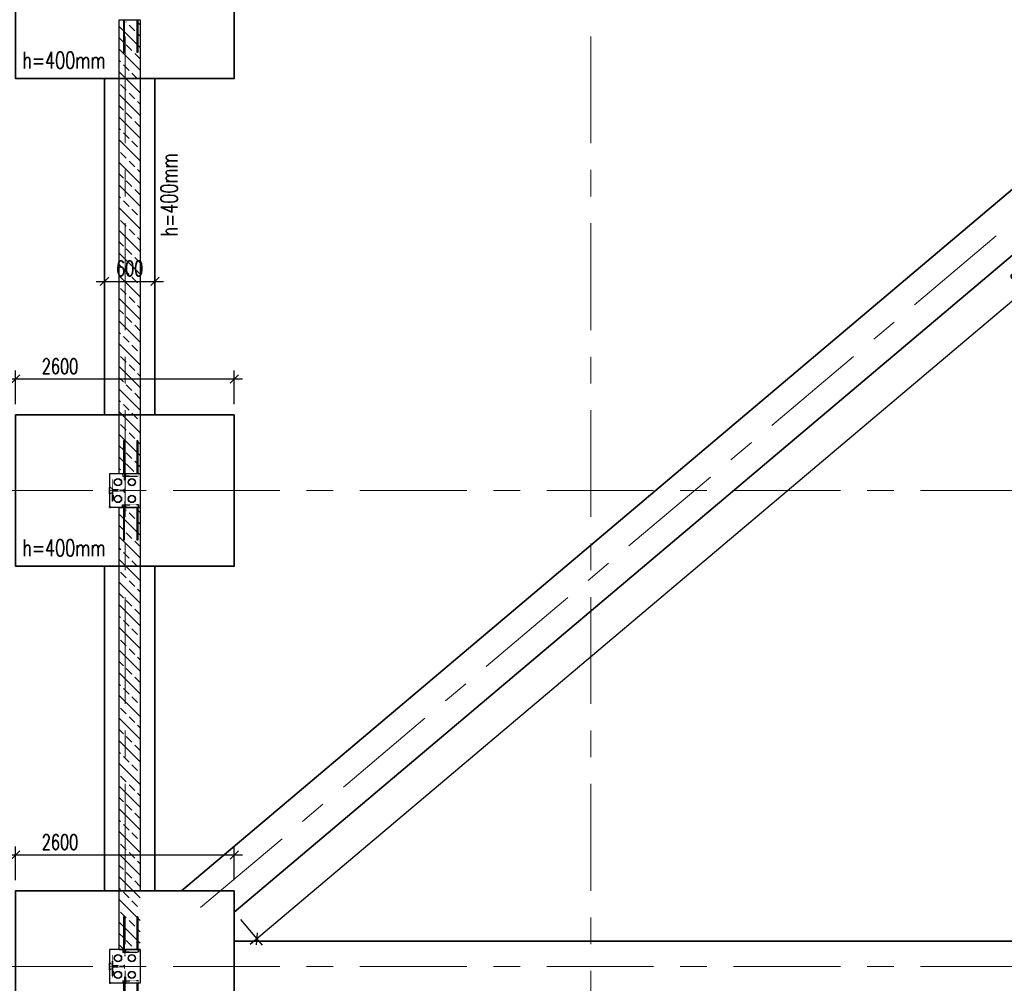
# Model space of a CAD drawing. Header units: millimetres. Extents: x 6071355 to 6728188, y -31956 to 56387.
# Tile 4 of 59: x 6083833 to 6095542, y -18377 to -6917. Entities that reach past the tile are written whole.
import ezdxf

# ---------------------------------------------------------------- set-up
doc = ezdxf.new("R2010")
doc.units = ezdxf.units.MM
doc.header["$MEASUREMENT"] = 0
doc.linetypes.add('DXK_LINE_DOT2', pattern=[3.9198, 1.9599, -1.9599])
doc.linetypes.add('Grid Line', pattern=[2222.5, 1270, -317.5, 317.5, -317.5])
doc.layers.add('A_wymiary', color=7, linetype='Continuous', lineweight=15, true_color=0x848484)
doc.layers.add('BZ_MUR_FUND', color=8, linetype='Continuous')
doc.layers.add('ELEMENTY', color=7, linetype='Continuous')
doc.layers.add('M_ŁAWY', color=3, linetype='Continuous', lineweight=35)
doc.layers.add('Standard 1350-A_01-RZUT PARTERU LUSTRO2_28_Nowe_MODO_A1_osie-1_Nr_pióra__7_Nr_pióra__7_Nr_pióra__7', color=7, linetype='Continuous', lineweight=18)
doc.styles.add('wymiar', font='romans.shx', dxfattribs={"width": 0.7})
doc.dimstyles.new('AB_100mm', dxfattribs={"dimscale": 100, "dimtxt": 1.8, "dimasz": 1, "dimexe": 1, "dimexo": 0, "dimtad": 1, "dimrnd": 1, "dimtxsty": 'wymiar', "dimblk": 'OBLIQUE', "dimcen": 2.5, "dimdle": 1, "dimclrd": 4, "dimclre": 4, "dimclrt": 3, "dimadec": 0, "dimazin": 0, "dimtfac": 1, "dimtix": 1, "dimtmove": 2, "dimatfit": 3, "dimfxl": 3, "dimfxlon": 1, "dimarcsym": 0})

# ---------------------------------------------------------------- blocks, each defined once
blk = doc.blocks.new('Part-86624973-182476 - 1482')
at = {"layer": 'ELEMENTY', "color": 1, "linetype": 'DXK_LINE_DOT2'}
for p, q in [((74830, 37720), (74820, 37720)), ((74820, 37720), (74820, 37710)), ((74830, 37710), (74820, 37710)), ((74830, 37720), (74830, 37710))]:
    blk.add_line(p, q, dxfattribs=at)
blk = doc.blocks.new('Part-86624973-182453 - 1482')
at = {"layer": 'ELEMENTY', "color": 1, "linetype": 'DXK_LINE_DOT2'}
for p, q in [((69170, 37720), (69160, 37720)), ((69160, 37720), (69160, 37710)), ((69170, 37710), (69160, 37710)), ((69170, 37720), (69170, 37710))]:
    blk.add_line(p, q, dxfattribs=at)
blk = doc.blocks.new('Part-86624973-182452 - 1482')
at = {"layer": 'ELEMENTY', "color": 2, "linetype": 'Continuous'}
for p, q in [((68770, 37355), (68770, 37720)), ((68770, 37720), (69170, 37720)), ((69170, 37355), (69170, 37720)), ((68770, 37355), (69170, 37355))]:
    blk.add_line(p, q, dxfattribs=at)
blk = doc.blocks.new('Part-86624973-182475 - 1482')
at = {"layer": 'ELEMENTY', "color": 2, "linetype": 'Continuous'}
for p, q in [((74430, 37355), (74430, 37720)), ((74430, 37720), (74830, 37720)), ((74830, 37355), (74830, 37720)), ((74430, 37355), (74830, 37355))]:
    blk.add_line(p, q, dxfattribs=at)
blk = doc.blocks.new('Part-86624973-182465 - 1482')
at = {"layer": 'ELEMENTY', "color": 1, "linetype": 'DXK_LINE_DOT2'}
for p, q in [((68800, 37565), (68770, 37565)), ((68770, 37565), (68770, 37564)), ((68770, 37564), (68799, 37564)), ((68799, 37564), (68799, 37376)), ((68800, 37375), (68800, 37565)), ((68799, 37376), (68770, 37376)), ((68770, 37376), (68770, 37375)), ((68770, 37375), (68800, 37375))]:
    blk.add_line(p, q, dxfattribs=at)
blk = doc.blocks.new('Part-86624973-182493 - 1482')
at = {"layer": 'ELEMENTY', "color": 1, "linetype": 'DXK_LINE_DOT2'}
for p, q in [((74755, 37543), (74755, 37532)), ((74755, 37543), (74815, 37543)), ((74755, 37532), (74815, 37532)), ((74815, 37543), (74815, 37532))]:
    blk.add_line(p, q, dxfattribs=at)
blk = doc.blocks.new('Part-86624973-182492 - 1482')
at = {"layer": 'ELEMENTY', "color": 1, "linetype": 'DXK_LINE_DOT2'}
for p, q in [((74755, 37543), (74755, 37532)), ((74755, 37543), (74815, 37543)), ((74755, 37532), (74815, 37532)), ((74815, 37543), (74815, 37532))]:
    blk.add_line(p, q, dxfattribs=at)
blk = doc.blocks.new('Part-86624973-182459 - 1482')
at = {"layer": 'ELEMENTY', "color": 1, "linetype": 'DXK_LINE_DOT2'}
for p, q in [((69010, 37720), (68930, 37720)), ((68930, 37715), (68930, 37720)), ((69010, 37715), (68930, 37715)), ((69010, 37715), (69010, 37720))]:
    blk.add_line(p, q, dxfattribs=at)
blk = doc.blocks.new('Part-86624973-182482 - 1482')
at = {"layer": 'ELEMENTY', "color": 1, "linetype": 'DXK_LINE_DOT2'}
for p, q in [((74670, 37720), (74590, 37720)), ((74590, 37715), (74590, 37720)), ((74670, 37715), (74590, 37715)), ((74670, 37715), (74670, 37720))]:
    blk.add_line(p, q, dxfattribs=at)
blk = doc.blocks.new('Part-86624973-182497 - 1482')
at = {"layer": 'ELEMENTY', "color": 1, "linetype": 'DXK_LINE_DOT2'}
for p, q in [((74505, 37543), (74445, 37543)), ((74445, 37532), (74445, 37543)), ((74505, 37532), (74445, 37532)), ((74505, 37532), (74505, 37543))]:
    blk.add_line(p, q, dxfattribs=at)
blk = doc.blocks.new('Part-86624973-182461 - 1482')
at = {"layer": 'ELEMENTY', "color": 1, "linetype": 'DXK_LINE_DOT2'}
for p, q in [((69095, 37685), (68845, 37685)), ((68845, 37681), (68845, 37685)), ((69095, 37681), (68845, 37681)), ((69095, 37681), (69095, 37685))]:
    blk.add_line(p, q, dxfattribs=at)
blk = doc.blocks.new('Part-86624973-182495 - 1482')
at = {"layer": 'ELEMENTY', "color": 1, "linetype": 'DXK_LINE_DOT2'}
for p, q in [((74505, 37543), (74445, 37543)), ((74445, 37532), (74445, 37543)), ((74505, 37532), (74445, 37532)), ((74505, 37532), (74505, 37543))]:
    blk.add_line(p, q, dxfattribs=at)
blk = doc.blocks.new('Part-86624973-182485 - 1482')
at = {"layer": 'ELEMENTY', "color": 2, "linetype": 'Continuous'}
for p, q in [((74685, 37676), (74685, 37680)), ((74685, 37680), (74715, 37680)), ((74685, 37676), (74715, 37676)), ((74715, 37676), (74715, 37680))]:
    blk.add_line(p, q, dxfattribs=at)
blk = doc.blocks.new('Part-86624973-182483 - 1482')
at = {"layer": 'ELEMENTY', "color": 1, "linetype": 'DXK_LINE_DOT2'}
for p, q in [((74628, 37685), (74628, 37715)), ((74628, 37715), (74632, 37715)), ((74632, 37685), (74632, 37715)), ((74628, 37685), (74632, 37685))]:
    blk.add_line(p, q, dxfattribs=at)
blk = doc.blocks.new('Part-86624973-182467 - 1482')
at = {"layer": 'ELEMENTY', "color": 2, "linetype": 'Continuous'}
for p, q in [((69155, 37528), (69155, 37547)), ((69155, 37547), (69169, 37547)), ((69169, 37528), (69155, 37528)), ((69170, 37546), (69156, 37546)), ((69156, 37546), (69156, 37529)), ((69156, 37529), (69170, 37529)), ((69170, 37551), (69169, 37551)), ((69169, 37551), (69169, 37547)), ((69169, 37524), (69169, 37528)), ((69170, 37524), (69169, 37524)), ((69170, 37551), (69170, 37546)), ((69170, 37529), (69170, 37524))]:
    blk.add_line(p, q, dxfattribs=at)
blk = doc.blocks.new('Part-86624973-182471 - 1482')
at = {"layer": 'ELEMENTY', "color": 2, "linetype": 'Continuous'}
for p, q in [((68770, 37546), (68770, 37551)), ((68770, 37551), (68771, 37551)), ((68784, 37546), (68770, 37546)), ((68770, 37524), (68770, 37529)), ((68770, 37529), (68784, 37529)), ((68771, 37524), (68770, 37524)), ((68771, 37551), (68771, 37547)), ((68771, 37547), (68785, 37547)), ((68785, 37528), (68771, 37528)), ((68771, 37524), (68771, 37528)), ((68784, 37529), (68784, 37546)), ((68785, 37547), (68785, 37528))]:
    blk.add_line(p, q, dxfattribs=at)
blk = doc.blocks.new('Part-86624973-182486 - 1482')
at = {"layer": 'ELEMENTY', "color": 1, "linetype": 'DXK_LINE_DOT2'}
for p, q in [((74800, 37565), (74800, 37375)), ((74830, 37565), (74800, 37565)), ((74801, 37376), (74801, 37564)), ((74801, 37564), (74830, 37564)), ((74830, 37564), (74830, 37565)), ((74800, 37375), (74830, 37375)), ((74830, 37376), (74801, 37376)), ((74830, 37375), (74830, 37376))]:
    blk.add_line(p, q, dxfattribs=at)
blk = doc.blocks.new('Part-86624973-182469 - 1482')
at = {"layer": 'ELEMENTY', "color": 1, "linetype": 'DXK_LINE_DOT2'}
for p, q in [((69095, 37543), (69095, 37532)), ((69095, 37543), (69155, 37543)), ((69095, 37532), (69155, 37532)), ((69155, 37543), (69155, 37532))]:
    blk.add_line(p, q, dxfattribs=at)
blk = doc.blocks.new('ReinforcementGroup-86624973-182441 - 1482')
at = {"layer": 'ELEMENTY', "color": 1, "linetype": 'Continuous'}
for p, q in [((63370, 37555), (63760, 37555)), ((63370, 37555), (63760, 37555)), ((63370, 37555), (63760, 37555)), ((63370, 37555), (63760, 37555)), ((63370, 37555), (63760, 37555)), ((63370, 37545), (63760, 37545)), ((63370, 37545), (63760, 37545)), ((63370, 37545), (63760, 37545)), ((63370, 37545), (63760, 37545)), ((63370, 37545), (63760, 37545)), ((63760, 37545), (63760, 37555)), ((63760, 37545), (63760, 37555)), ((63760, 37545), (63760, 37555)), ((63760, 37545), (63760, 37555)), ((63760, 37545), (63760, 37555)), ((63370, 37395), (63760, 37395)), ((63370, 37395), (63760, 37395)), ((63370, 37395), (63760, 37395)), ((63370, 37395), (63760, 37395)), ((63370, 37395), (63760, 37395)), ((63370, 37385), (63760, 37385)), ((63370, 37385), (63760, 37385)), ((63370, 37385), (63760, 37385)), ((63370, 37385), (63760, 37385)), ((63370, 37385), (63760, 37385)), ((63760, 37385), (63760, 37395)), ((63760, 37385), (63760, 37395)), ((63760, 37385), (63760, 37395)), ((63760, 37385), (63760, 37395)), ((63760, 37385), (63760, 37395))]:
    blk.add_line(p, q, dxfattribs=at)
blk = doc.blocks.new('Part-86624973-182454 - 1482')
at = {"layer": 'ELEMENTY', "color": 2, "linetype": 'Continuous'}
for radius, start, end in [(43.5, 22.5, 202.5), (43.5, 202.5, 22.5), (40, 157.5, 337.5), (40, 337.5, 157.5)]:
    blk.add_arc((69070, 37455), radius, start, end, dxfattribs=at)
blk = doc.blocks.new('Part-86624973-182455 - 1482')
at = {"layer": 'ELEMENTY', "color": 2, "linetype": 'Continuous'}
for radius, start, end in [(43.5, 22.5, 202.5), (43.5, 202.5, 22.5), (40, 157.5, 337.5), (40, 337.5, 157.5)]:
    blk.add_arc((68870, 37455), radius, start, end, dxfattribs=at)
blk = doc.blocks.new('Part-86624973-182456 - 1482')
at = {"layer": 'ELEMENTY', "color": 2, "linetype": 'Continuous'}
for radius, start, end in [(43.5, 22.5, 202.5), (43.5, 202.5, 22.5), (40, 157.5, 337.5), (40, 337.5, 157.5)]:
    blk.add_arc((69070, 37620), radius, start, end, dxfattribs=at)
blk = doc.blocks.new('Part-86624973-182457 - 1482')
at = {"layer": 'ELEMENTY', "color": 2, "linetype": 'Continuous'}
for radius, start, end in [(43.5, 22.5, 202.5), (43.5, 202.5, 22.5), (40, 157.5, 337.5), (40, 337.5, 157.5)]:
    blk.add_arc((68870, 37620), radius, start, end, dxfattribs=at)
blk = doc.blocks.new('Part-86624973-182458 - 1482')
at = {"layer": 'ELEMENTY', "color": 1, "linetype": 'DXK_LINE_DOT2'}
for p, q in [((68933, 37712), (68932, 37720)), ((69008, 37720), (68932, 37720)), ((68935, 37705), (68933, 37712)), ((68935, 37712), (68934, 37720)), ((68940, 37697), (68935, 37705)), ((68940, 37712), (68939, 37720)), ((68948, 37712), (68948, 37720)), ((68959, 37712), (68958, 37720)), ((68970, 37712), (68970, 37720)), ((68982, 37712), (68982, 37720)), ((68992, 37712), (68992, 37720)), ((69000, 37712), (69001, 37720)), ((69001, 37697), (69005, 37705)), ((69005, 37705), (69007, 37712)), ((69006, 37712), (69006, 37720)), ((69007, 37712), (69008, 37720)), ((68947, 37690), (68940, 37697)), ((68947, 37690), (68954, 37686)), ((68954, 37686), (68960, 37684)), ((68960, 37684), (68963, 37683)), ((68963, 37545), (68963, 37683)), ((68977, 37683), (68981, 37684)), ((68977, 37545), (68977, 37683)), ((68981, 37684), (68987, 37686)), ((68987, 37686), (68993, 37690)), ((68993, 37690), (69001, 37697)), ((68988, 37545), (68953, 37545)), ((68953, 37545), (68953, 37539)), ((68987, 37539), (68953, 37539)), ((68988, 37539), (68987, 37539)), ((68987, 37539), (68987, 37539)), ((68988, 37545), (68988, 37539))]:
    blk.add_line(p, q, dxfattribs=at)
blk = doc.blocks.new('Part-86624973-182460 - 1482')
at = {"layer": 'ELEMENTY', "color": 1, "linetype": 'DXK_LINE_DOT2'}
for p, q in [((68968, 37685), (68968, 37715)), ((68968, 37715), (68972, 37715)), ((68972, 37685), (68972, 37715)), ((68968, 37685), (68972, 37685))]:
    blk.add_line(p, q, dxfattribs=at)
blk = doc.blocks.new('Part-86624973-182462 - 1482')
at = {"layer": 'ELEMENTY', "color": 2, "linetype": 'Continuous'}
for p, q in [((69025, 37676), (69025, 37680)), ((69025, 37680), (69055, 37680)), ((69025, 37676), (69055, 37676)), ((69055, 37676), (69055, 37680))]:
    blk.add_line(p, q, dxfattribs=at)
blk = doc.blocks.new('Part-86624973-182463 - 1482')
at = {"layer": 'ELEMENTY', "color": 1, "linetype": 'DXK_LINE_DOT2'}
for p, q in [((69140, 37565), (69140, 37375)), ((69170, 37565), (69140, 37565)), ((69141, 37376), (69141, 37564)), ((69141, 37564), (69170, 37564)), ((69170, 37564), (69170, 37565)), ((69140, 37375), (69170, 37375)), ((69170, 37376), (69141, 37376)), ((69170, 37375), (69170, 37376))]:
    blk.add_line(p, q, dxfattribs=at)
blk = doc.blocks.new('ReinforcementGroup-86624973-182464 - 1482')
at = {"layer": 'ELEMENTY', "color": 1, "linetype": 'Continuous'}
for p, q in [((69170, 37555), (69560, 37555)), ((69170, 37555), (69560, 37555)), ((69170, 37555), (69560, 37555)), ((69170, 37555), (69560, 37555)), ((69170, 37555), (69560, 37555)), ((69170, 37545), (69560, 37545)), ((69170, 37545), (69560, 37545)), ((69170, 37545), (69560, 37545)), ((69170, 37545), (69560, 37545)), ((69170, 37545), (69560, 37545)), ((69560, 37545), (69560, 37555)), ((69560, 37545), (69560, 37555)), ((69560, 37545), (69560, 37555)), ((69560, 37545), (69560, 37555)), ((69560, 37545), (69560, 37555)), ((69170, 37395), (69560, 37395)), ((69170, 37395), (69560, 37395)), ((69170, 37395), (69560, 37395)), ((69170, 37395), (69560, 37395)), ((69170, 37395), (69560, 37395)), ((69170, 37385), (69560, 37385)), ((69170, 37385), (69560, 37385)), ((69170, 37385), (69560, 37385)), ((69170, 37385), (69560, 37385)), ((69170, 37385), (69560, 37385)), ((69560, 37385), (69560, 37395)), ((69560, 37385), (69560, 37395)), ((69560, 37385), (69560, 37395)), ((69560, 37385), (69560, 37395)), ((69560, 37385), (69560, 37395))]:
    blk.add_line(p, q, dxfattribs=at)
blk = doc.blocks.new('ReinforcementGroup-86624973-182466 - 1482')
at = {"layer": 'ELEMENTY', "color": 1, "linetype": 'Continuous'}
for p, q in [((68380, 37545), (68380, 37555)), ((68380, 37555), (68770, 37555)), ((68380, 37545), (68380, 37555)), ((68380, 37555), (68770, 37555)), ((68380, 37545), (68380, 37555)), ((68380, 37555), (68770, 37555)), ((68380, 37545), (68380, 37555)), ((68380, 37555), (68770, 37555)), ((68380, 37545), (68380, 37555)), ((68380, 37555), (68770, 37555)), ((68380, 37545), (68770, 37545)), ((68380, 37545), (68770, 37545)), ((68380, 37545), (68770, 37545)), ((68380, 37545), (68770, 37545)), ((68380, 37545), (68770, 37545)), ((68380, 37385), (68380, 37395)), ((68380, 37395), (68770, 37395)), ((68380, 37385), (68380, 37395)), ((68380, 37395), (68770, 37395)), ((68380, 37385), (68380, 37395)), ((68380, 37395), (68770, 37395)), ((68380, 37385), (68380, 37395)), ((68380, 37395), (68770, 37395)), ((68380, 37385), (68380, 37395)), ((68380, 37395), (68770, 37395)), ((68380, 37385), (68770, 37385)), ((68380, 37385), (68770, 37385)), ((68380, 37385), (68770, 37385)), ((68380, 37385), (68770, 37385)), ((68380, 37385), (68770, 37385))]:
    blk.add_line(p, q, dxfattribs=at)
blk = doc.blocks.new('Part-86624973-182468 - 1482')
at = {"layer": 'ELEMENTY', "color": 1, "linetype": 'DXK_LINE_DOT2'}
for p, q in [((69095, 37543), (69095, 37532)), ((69095, 37543), (69155, 37543)), ((69095, 37532), (69155, 37532)), ((69155, 37543), (69155, 37532))]:
    blk.add_line(p, q, dxfattribs=at)
blk = doc.blocks.new('Part-86624973-182470 - 1482')
at = {"layer": 'ELEMENTY', "color": 1, "linetype": 'DXK_LINE_DOT2'}
for p, q in [((69095, 37543), (69095, 37532)), ((69095, 37543), (69155, 37543)), ((69095, 37532), (69155, 37532)), ((69155, 37543), (69155, 37532))]:
    blk.add_line(p, q, dxfattribs=at)
blk = doc.blocks.new('Part-86624973-182472 - 1482')
at = {"layer": 'ELEMENTY', "color": 1, "linetype": 'DXK_LINE_DOT2'}
for p, q in [((68845, 37543), (68785, 37543)), ((68785, 37532), (68785, 37543)), ((68845, 37532), (68785, 37532)), ((68845, 37532), (68845, 37543))]:
    blk.add_line(p, q, dxfattribs=at)
blk = doc.blocks.new('Part-86624973-182473 - 1482')
at = {"layer": 'ELEMENTY', "color": 1, "linetype": 'DXK_LINE_DOT2'}
for p, q in [((68845, 37543), (68785, 37543)), ((68785, 37532), (68785, 37543)), ((68845, 37532), (68785, 37532)), ((68845, 37532), (68845, 37543))]:
    blk.add_line(p, q, dxfattribs=at)
blk = doc.blocks.new('Part-86624973-182474 - 1482')
at = {"layer": 'ELEMENTY', "color": 1, "linetype": 'DXK_LINE_DOT2'}
for p, q in [((68845, 37543), (68785, 37543)), ((68785, 37532), (68785, 37543)), ((68845, 37532), (68785, 37532)), ((68845, 37532), (68845, 37543))]:
    blk.add_line(p, q, dxfattribs=at)
blk = doc.blocks.new('Part-86624973-182477 - 1482')
at = {"layer": 'ELEMENTY', "color": 2, "linetype": 'Continuous'}
for radius, start, end in [(43.5, 22.5, 202.5), (43.5, 202.5, 22.5), (40, 157.5, 337.5), (40, 337.5, 157.5)]:
    blk.add_arc((74730, 37455), radius, start, end, dxfattribs=at)
blk = doc.blocks.new('Part-86624973-182478 - 1482')
at = {"layer": 'ELEMENTY', "color": 2, "linetype": 'Continuous'}
for radius, start, end in [(43.5, 22.5, 202.5), (43.5, 202.5, 22.5), (40, 157.5, 337.5), (40, 337.5, 157.5)]:
    blk.add_arc((74530, 37455), radius, start, end, dxfattribs=at)
blk = doc.blocks.new('Part-86624973-182479 - 1482')
at = {"layer": 'ELEMENTY', "color": 2, "linetype": 'Continuous'}
for radius, start, end in [(43.5, 22.5, 202.5), (43.5, 202.5, 22.5), (40, 157.5, 337.5), (40, 337.5, 157.5)]:
    blk.add_arc((74730, 37620), radius, start, end, dxfattribs=at)
blk = doc.blocks.new('Part-86624973-182480 - 1482')
at = {"layer": 'ELEMENTY', "color": 2, "linetype": 'Continuous'}
for radius, start, end in [(43.5, 22.5, 202.5), (43.5, 202.5, 22.5), (40, 157.5, 337.5), (40, 337.5, 157.5)]:
    blk.add_arc((74530, 37620), radius, start, end, dxfattribs=at)
blk = doc.blocks.new('Part-86624973-182481 - 1482')
at = {"layer": 'ELEMENTY', "color": 1, "linetype": 'DXK_LINE_DOT2'}
for p, q in [((74593, 37712), (74592, 37720)), ((74668, 37720), (74592, 37720)), ((74595, 37705), (74593, 37712)), ((74595, 37712), (74594, 37720)), ((74600, 37697), (74595, 37705)), ((74600, 37712), (74599, 37720)), ((74608, 37712), (74608, 37720)), ((74619, 37712), (74618, 37720)), ((74630, 37712), (74630, 37720)), ((74642, 37712), (74642, 37720)), ((74652, 37712), (74652, 37720)), ((74660, 37712), (74661, 37720)), ((74661, 37697), (74665, 37705)), ((74665, 37705), (74667, 37712)), ((74666, 37712), (74666, 37720)), ((74667, 37712), (74668, 37720)), ((74607, 37690), (74600, 37697)), ((74607, 37690), (74614, 37686)), ((74614, 37686), (74620, 37684)), ((74620, 37684), (74623, 37683)), ((74623, 37545), (74623, 37683)), ((74637, 37683), (74641, 37684)), ((74637, 37545), (74637, 37683)), ((74641, 37684), (74647, 37686)), ((74647, 37686), (74653, 37690)), ((74653, 37690), (74661, 37697)), ((74648, 37545), (74613, 37545)), ((74613, 37545), (74613, 37539)), ((74647, 37539), (74613, 37539)), ((74648, 37539), (74647, 37539)), ((74647, 37539), (74647, 37539)), ((74648, 37545), (74648, 37539))]:
    blk.add_line(p, q, dxfattribs=at)
blk = doc.blocks.new('Part-86624973-182484 - 1482')
at = {"layer": 'ELEMENTY', "color": 1, "linetype": 'DXK_LINE_DOT2'}
for p, q in [((74755, 37685), (74505, 37685)), ((74505, 37681), (74505, 37685)), ((74755, 37681), (74505, 37681)), ((74755, 37681), (74755, 37685))]:
    blk.add_line(p, q, dxfattribs=at)
blk = doc.blocks.new('ReinforcementGroup-86624973-182487 - 1482')
at = {"layer": 'ELEMENTY', "color": 1, "linetype": 'Continuous'}
for p, q in [((74830, 37555), (75220, 37555)), ((74830, 37555), (75220, 37555)), ((74830, 37555), (75220, 37555)), ((74830, 37555), (75220, 37555)), ((74830, 37555), (75220, 37555)), ((74830, 37545), (75220, 37545)), ((74830, 37545), (75220, 37545)), ((74830, 37545), (75220, 37545)), ((74830, 37545), (75220, 37545)), ((74830, 37545), (75220, 37545)), ((75220, 37545), (75220, 37555)), ((75220, 37545), (75220, 37555)), ((75220, 37545), (75220, 37555)), ((75220, 37545), (75220, 37555)), ((75220, 37545), (75220, 37555)), ((74830, 37395), (75220, 37395)), ((74830, 37395), (75220, 37395)), ((74830, 37395), (75220, 37395)), ((74830, 37395), (75220, 37395)), ((74830, 37395), (75220, 37395)), ((74830, 37385), (75220, 37385)), ((74830, 37385), (75220, 37385)), ((74830, 37385), (75220, 37385)), ((74830, 37385), (75220, 37385)), ((74830, 37385), (75220, 37385)), ((75220, 37385), (75220, 37395)), ((75220, 37385), (75220, 37395)), ((75220, 37385), (75220, 37395)), ((75220, 37385), (75220, 37395)), ((75220, 37385), (75220, 37395))]:
    blk.add_line(p, q, dxfattribs=at)
blk = doc.blocks.new('Part-86624973-182488 - 1482')
at = {"layer": 'ELEMENTY', "color": 1, "linetype": 'DXK_LINE_DOT2'}
for p, q in [((74460, 37565), (74430, 37565)), ((74430, 37565), (74430, 37564)), ((74430, 37564), (74459, 37564)), ((74459, 37564), (74459, 37376)), ((74460, 37375), (74460, 37565)), ((74459, 37376), (74430, 37376)), ((74430, 37376), (74430, 37375)), ((74430, 37375), (74460, 37375))]:
    blk.add_line(p, q, dxfattribs=at)
blk = doc.blocks.new('ReinforcementGroup-86624973-182489 - 1482')
at = {"layer": 'ELEMENTY', "color": 1, "linetype": 'Continuous'}
for p, q in [((74040, 37545), (74040, 37555)), ((74040, 37555), (74430, 37555)), ((74040, 37545), (74040, 37555)), ((74040, 37555), (74430, 37555)), ((74040, 37545), (74040, 37555)), ((74040, 37555), (74430, 37555)), ((74040, 37545), (74040, 37555)), ((74040, 37555), (74430, 37555)), ((74040, 37545), (74040, 37555)), ((74040, 37555), (74430, 37555)), ((74040, 37545), (74430, 37545)), ((74040, 37545), (74430, 37545)), ((74040, 37545), (74430, 37545)), ((74040, 37545), (74430, 37545)), ((74040, 37545), (74430, 37545)), ((74040, 37385), (74040, 37395)), ((74040, 37395), (74430, 37395)), ((74040, 37385), (74040, 37395)), ((74040, 37395), (74430, 37395)), ((74040, 37385), (74040, 37395)), ((74040, 37395), (74430, 37395)), ((74040, 37385), (74040, 37395)), ((74040, 37395), (74430, 37395)), ((74040, 37385), (74040, 37395)), ((74040, 37395), (74430, 37395)), ((74040, 37385), (74430, 37385)), ((74040, 37385), (74430, 37385)), ((74040, 37385), (74430, 37385)), ((74040, 37385), (74430, 37385)), ((74040, 37385), (74430, 37385))]:
    blk.add_line(p, q, dxfattribs=at)
blk = doc.blocks.new('Part-86624973-182490 - 1482')
at = {"layer": 'ELEMENTY', "color": 2, "linetype": 'Continuous'}
for p, q in [((74815, 37528), (74815, 37547)), ((74815, 37547), (74829, 37547)), ((74829, 37528), (74815, 37528)), ((74830, 37546), (74816, 37546)), ((74816, 37546), (74816, 37529)), ((74816, 37529), (74830, 37529)), ((74830, 37551), (74829, 37551)), ((74829, 37551), (74829, 37547)), ((74829, 37524), (74829, 37528)), ((74830, 37524), (74829, 37524)), ((74830, 37551), (74830, 37546)), ((74830, 37529), (74830, 37524))]:
    blk.add_line(p, q, dxfattribs=at)
blk = doc.blocks.new('Part-86624973-182491 - 1482')
at = {"layer": 'ELEMENTY', "color": 1, "linetype": 'DXK_LINE_DOT2'}
for p, q in [((74755, 37543), (74755, 37532)), ((74755, 37543), (74815, 37543)), ((74755, 37532), (74815, 37532)), ((74815, 37543), (74815, 37532))]:
    blk.add_line(p, q, dxfattribs=at)
blk = doc.blocks.new('Part-86624973-182494 - 1482')
at = {"layer": 'ELEMENTY', "color": 2, "linetype": 'Continuous'}
for p, q in [((74430, 37546), (74430, 37551)), ((74430, 37551), (74431, 37551)), ((74444, 37546), (74430, 37546)), ((74430, 37524), (74430, 37529)), ((74430, 37529), (74444, 37529)), ((74431, 37524), (74430, 37524)), ((74431, 37551), (74431, 37547)), ((74431, 37547), (74445, 37547)), ((74445, 37528), (74431, 37528)), ((74431, 37524), (74431, 37528)), ((74444, 37529), (74444, 37546)), ((74445, 37547), (74445, 37528))]:
    blk.add_line(p, q, dxfattribs=at)
blk = doc.blocks.new('Part-86624973-182496 - 1482')
at = {"layer": 'ELEMENTY', "color": 1, "linetype": 'DXK_LINE_DOT2'}
for p, q in [((74505, 37543), (74445, 37543)), ((74445, 37532), (74445, 37543)), ((74505, 37532), (74445, 37532)), ((74505, 37532), (74505, 37543))]:
    blk.add_line(p, q, dxfattribs=at)
blk = doc.blocks.new('_Oblique')
at = {"color": 0, "linetype": 'ByBlock', "lineweight": -2}
blk.add_line((-0.5, -0.5), (0.5, 0.5), dxfattribs=at)
blk = doc.blocks.new('*D12764')
at = {"layer": 'A_wymiary', "color": 4, "lineweight": -2}
for p, q in [((6082061, 51768), (6081661, 51768)), ((6081761, -27544), (6081761, 51868)), ((6082061, -27444), (6081661, -27444))]:
    blk.add_line(p, q, dxfattribs=at)
at = {"layer": 'Defpoints', "color": 0}
for p in [(6081761, 51768), (6084034, 51768), (6084841, -27444)]:
    blk.add_point(p, dxfattribs=at)
at = {"layer": 'A_wymiary', "color": 4, "lineweight": -2, "xscale": 100, "yscale": 100, "zscale": 100}
for p, rotation in [((6081761, 51768), 90), ((6081761, -27444), 270)]:
    blk.add_blockref('_Oblique', p, dxfattribs=dict(at, rotation=rotation))
at = {"layer": 'A_wymiary', "color": 3, "insert": (6081609, 12162), "char_height": 180, "attachment_point": 5, "rotation": 90, "style": 'wymiar'}
blk.add_mtext('79212', dxfattribs=at)
blk = doc.blocks.new('*D12770')
at = {"layer": 'A_wymiary', "color": 4, "lineweight": -2}
for p, q in [((6083684, -16850), (6086484, -16850)), ((6083784, -17150), (6083784, -16750)), ((6086384, -17150), (6086384, -16750))]:
    blk.add_line(p, q, dxfattribs=at)
at = {"layer": 'Defpoints', "color": 0}
for p in [(6086384, -16850), (6083784, -17277), (6086384, -17277)]:
    blk.add_point(p, dxfattribs=at)
at = {"layer": 'A_wymiary', "color": 4, "lineweight": -2, "xscale": 100, "yscale": 100, "zscale": 100, "rotation": 180}
blk.add_blockref('_Oblique', (6083784, -16850), dxfattribs=at)
at = {"layer": 'A_wymiary', "color": 4, "lineweight": -2, "xscale": 100, "yscale": 100, "zscale": 100}
blk.add_blockref('_Oblique', (6086384, -16850), dxfattribs=at)
at = {"layer": 'A_wymiary', "color": 3, "insert": (6084312, -16698), "char_height": 180, "attachment_point": 5, "style": 'wymiar'}
blk.add_mtext('2600', dxfattribs=at)
blk = doc.blocks.new('*D12772')
at = {"layer": 'A_wymiary', "color": 4, "lineweight": -2}
for p, q in [((6083784, -11490), (6083784, -11090)), ((6086384, -11490), (6086384, -11090)), ((6083684, -11190), (6086484, -11190))]:
    blk.add_line(p, q, dxfattribs=at)
at = {"layer": 'Defpoints', "color": 0}
for p in [(6086384, -11190), (6083784, -11617), (6086384, -11617)]:
    blk.add_point(p, dxfattribs=at)
at = {"layer": 'A_wymiary', "color": 4, "lineweight": -2, "xscale": 100, "yscale": 100, "zscale": 100, "rotation": 180}
blk.add_blockref('_Oblique', (6083784, -11190), dxfattribs=at)
at = {"layer": 'A_wymiary', "color": 4, "lineweight": -2, "xscale": 100, "yscale": 100, "zscale": 100}
blk.add_blockref('_Oblique', (6086384, -11190), dxfattribs=at)
at = {"layer": 'A_wymiary', "color": 3, "insert": (6084312, -11038), "char_height": 180, "attachment_point": 5, "style": 'wymiar'}
blk.add_mtext('2600', dxfattribs=at)
blk = doc.blocks.new('*D12793')
at = {"layer": 'A_wymiary', "color": 4, "lineweight": -2}
for p, q in [((6084841, -9905), (6084841, -10129)), ((6085441, -9905), (6085441, -10129)), ((6084741, -10029), (6085541, -10029))]:
    blk.add_line(p, q, dxfattribs=at)
at = {"layer": 'Defpoints', "color": 0}
for p in [(6084841, -9905), (6085441, -9905), (6085441, -10029)]:
    blk.add_point(p, dxfattribs=at)
at = {"layer": 'A_wymiary', "color": 4, "lineweight": -2, "xscale": 100, "yscale": 100, "zscale": 100, "rotation": 180}
blk.add_blockref('_Oblique', (6084841, -10029), dxfattribs=at)
at = {"layer": 'A_wymiary', "color": 4, "lineweight": -2, "xscale": 100, "yscale": 100, "zscale": 100}
blk.add_blockref('_Oblique', (6085441, -10029), dxfattribs=at)
at = {"layer": 'A_wymiary', "color": 3, "insert": (6085141, -9876), "char_height": 180, "attachment_point": 5, "style": 'wymiar'}
blk.add_mtext('600', dxfattribs=at)
blk = doc.blocks.new('*D12883')
at = {"layer": 'A_wymiary', "color": 4, "lineweight": -2}
for p, q in [((6105069, -1904), (6105327, -2209)), ((6086574, -17912), (6105338, -2068)), ((6086457, -17619), (6086715, -17924))]:
    blk.add_line(p, q, dxfattribs=at)
at = {"layer": 'Defpoints', "color": 0}
for p in [(6104995, -1817), (6105262, -2133), (6086384, -17532)]:
    blk.add_point(p, dxfattribs=at)
at = {"layer": 'A_wymiary', "color": 4, "lineweight": -2, "xscale": 100, "yscale": 100, "zscale": 100}
for p, rotation in [((6105262, -2133), 40.17644162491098), ((6086651, -17848), 220.176441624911)]:
    blk.add_blockref('_Oblique', p, dxfattribs=dict(at, rotation=rotation))
at = {"layer": 'A_wymiary', "color": 3, "insert": (6095858, -9874), "char_height": 180, "attachment_point": 5, "rotation": 40.1764, "style": 'wymiar'}
blk.add_mtext('24359', dxfattribs=at)

msp = doc.modelspace()

# ---------------------------------------------------------------- hatches: boundary and pattern name
at = {"layer": 'BZ_MUR_FUND', "transparency": 33554687}
h = msp.add_hatch(dxfattribs=at)
h.set_pattern_fill('ANSI33', color=256, scale=30, angle=270, style=0)
h.set_pattern_definition([(315, (6183804.4, -15266.64), (134.70384, 134.70384), []), (315, (6183804.4, -15401.34), (134.70384, 134.70384), [95.25, -47.625])])
h.paths.add_polyline_path([(6085016.364, -12292.195), (6085016.364, -6942.195), (6085266.364, -6942.195), (6085266.364, -12292.195)])
h = msp.add_hatch(dxfattribs=at)
h.set_pattern_fill('ANSI33', color=256, scale=30, angle=270, style=0)
h.set_pattern_definition([(315, (6183804.4, -21066.64), (134.70384, 134.70384), []), (315, (6183804.4, -21201.34), (134.70384, 134.70384), [95.25, -47.625])])
h.paths.add_polyline_path([(6085016.364, -17977.195), (6085016.364, -12742.195), (6085266.364, -12742.195), (6085266.364, -17977.195)])

# ---------------------------------------------------------------- linework, layer by layer
msp.add_lwpolyline([(6085266.364, -6917.195), (6085266.364, -12317.195), (6085016.364, -12317.195), (6085016.364, -6917.195)], close=True, dxfattribs=at)
msp.add_lwpolyline([(6085266.364, -17977.166), (6085266.364, -17977.195), (6085016.364, -17977.195), (6085016.364, -12717.195), (6085266.364, -12717.195), (6085266.364, -17277.195)], dxfattribs=at)
at = {"layer": 'M_ŁAWY', "color": 4}
for p, q in [((6085755.718, -17277.195), (6104396.364, -1537.761)), ((6086383.866, -17532.089), (6104995.449, -1817.195)), ((6084841.357, -11617.195), (6084841.357, -7617.195)), ((6085441.364, -11617.195), (6085441.364, -7617.195)), ((6084841.357, -17277.195), (6084841.357, -13417.195)), ((6085441.364, -17277.195), (6085441.364, -13417.195)), ((6110686.364, -17877.138), (6086383.866, -17877.138))]:
    msp.add_line(p, q, dxfattribs=at)
for points in [[(6086383.864, -5817.195), (6083783.864, -5817.195), (6083783.864, -7617.195), (6086383.864, -7617.195), (6086383.864, -5817.195)], [(6086383.864, -11617.195), (6083783.864, -11617.195), (6083783.864, -13417.195), (6086383.864, -13417.195), (6086383.864, -11617.195)], [(6086383.866, -17277.195), (6083783.866, -17277.195), (6083783.866, -19077.195), (6086383.866, -19077.195), (6086383.866, -17277.195)]]:
    msp.add_lwpolyline(points, dxfattribs=at)
at = {"layer": 'Standard 1350-A_01-RZUT PARTERU LUSTRO2_28_Nowe_MODO_A1_osie-1_Nr_pióra__7_Nr_pióra__7_Nr_pióra__7', "color": 7, "linetype": 'Grid Line', "lineweight": 18}
for p, q in [((6085086.364, 55114.428), (6085086.364, -31556.201)), ((6090626.364, 55114.428), (6090626.364, -31556.201)), ((6085983.866, -17477.195), (6105596.364, -917.166)), ((6124708.5, -12517.166), (6079489.176, -12517.166)), ((6124708.5, -18177.166), (6079489.176, -18177.166))]:
    msp.add_line(p, q, dxfattribs=at)

# ---------------------------------------------------------------- block references
at = {"xscale": -1, "rotation": 89.99999999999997}
for name in ['ReinforcementGroup-86624973-182441 - 1482', 'ReinforcementGroup-86624973-182466 - 1482', 'Part-86624973-182452 - 1482', 'Part-86624973-182461 - 1482', 'Part-86624973-182457 - 1482', 'Part-86624973-182465 - 1482', 'Part-86624973-182471 - 1482', 'Part-86624973-182472 - 1482', 'Part-86624973-182473 - 1482', 'Part-86624973-182474 - 1482', 'Part-86624973-182455 - 1482', 'Part-86624973-182459 - 1482', 'Part-86624973-182458 - 1482', 'Part-86624973-182460 - 1482', 'Part-86624973-182462 - 1482', 'Part-86624973-182456 - 1482', 'Part-86624973-182469 - 1482', 'Part-86624973-182468 - 1482', 'Part-86624973-182470 - 1482', 'Part-86624973-182454 - 1482', 'Part-86624973-182453 - 1482', 'Part-86624973-182463 - 1482', 'ReinforcementGroup-86624973-182464 - 1482', 'Part-86624973-182467 - 1482', 'ReinforcementGroup-86624973-182489 - 1482', 'Part-86624973-182475 - 1482', 'Part-86624973-182480 - 1482', 'Part-86624973-182488 - 1482', 'Part-86624973-182494 - 1482', 'Part-86624973-182497 - 1482', 'Part-86624973-182495 - 1482', 'Part-86624973-182496 - 1482', 'Part-86624973-182478 - 1482', 'Part-86624973-182482 - 1482', 'Part-86624973-182481 - 1482', 'Part-86624973-182484 - 1482', 'Part-86624973-182483 - 1482', 'Part-86624973-182485 - 1482', 'Part-86624973-182479 - 1482', 'Part-86624973-182477 - 1482', 'Part-86624973-182476 - 1482', 'Part-86624973-182486 - 1482', 'ReinforcementGroup-86624973-182487 - 1482', 'Part-86624973-182490 - 1482', 'Part-86624973-182493 - 1482', 'Part-86624973-182492 - 1482', 'Part-86624973-182491 - 1482']:
    msp.add_blockref(name, (6122621.38, 56452.981), dxfattribs=at)

# ---------------------------------------------------------------- texts
at = {"layer": 'A_wymiary', "color": 3, "style": 'wymiar', "width": 0.7}
for p in [(6083864.089, -7499.119), (6083864.087, -13299.119)]:
    msp.add_text('h=400mm', height=200, dxfattribs=at).set_placement(p)
msp.add_text('h=400mm', height=200, rotation=90, dxfattribs=at).set_placement((6085709.664, -9495.982))

# ---------------------------------------------------------------- dimensions: what is measured, and where the dimension line sits
at = {"layer": 'A_wymiary'}
dim = msp.add_linear_dim(base=(6081761.199, 51767.834), p1=(6084841.357, -27443.748), p2=(6084033.942, 51767.834), angle=90, dimstyle='AB_100mm', override={"dimpost": '', "dimtxsty": 'wymiar'}, dxfattribs=at)
dim.commit()
dim.dimension.update_dxf_attribs({"geometry": '*D12764', "text_midpoint": (6081608.699, 12162.043)})
dim = msp.add_aligned_dim(p1=(6086383.866, -17532.089), p2=(6104995.449, -1817.195), distance=-413.31, dimstyle='AB_100mm', dxfattribs=at)
dim.commit()
dim.dimension.update_dxf_attribs({"geometry": '*D12883', "text_midpoint": (6095857.917, -9873.917)})
dim = msp.add_linear_dim(base=(6085441.364, -10028.867), p1=(6084841.357, -9904.787), p2=(6085441.364, -9904.787), dimstyle='AB_100mm', dxfattribs=at)
dim.commit()
dim.dimension.update_dxf_attribs({"geometry": '*D12793', "text_midpoint": (6085141.361, -9876.367)})
for base, p1, p2, picture, middle in [((6086383.864, -11190.083), (6083783.864, -11617.195), (6086383.864, -11617.195), '*D12772', (6084311.671, -11037.583)), ((6086383.866, -16850.083), (6083783.866, -17277.195), (6086383.866, -17277.195), '*D12770', (6084311.673, -16697.583))]:
    dim = msp.add_linear_dim(base=base, p1=p1, p2=p2, dimstyle='AB_100mm', dxfattribs=at)
    dim.commit()
    dim.dimension.update_dxf_attribs({"geometry": picture, "text_midpoint": middle, "dimtype": 160})

doc.saveas('drawing.dxf')
